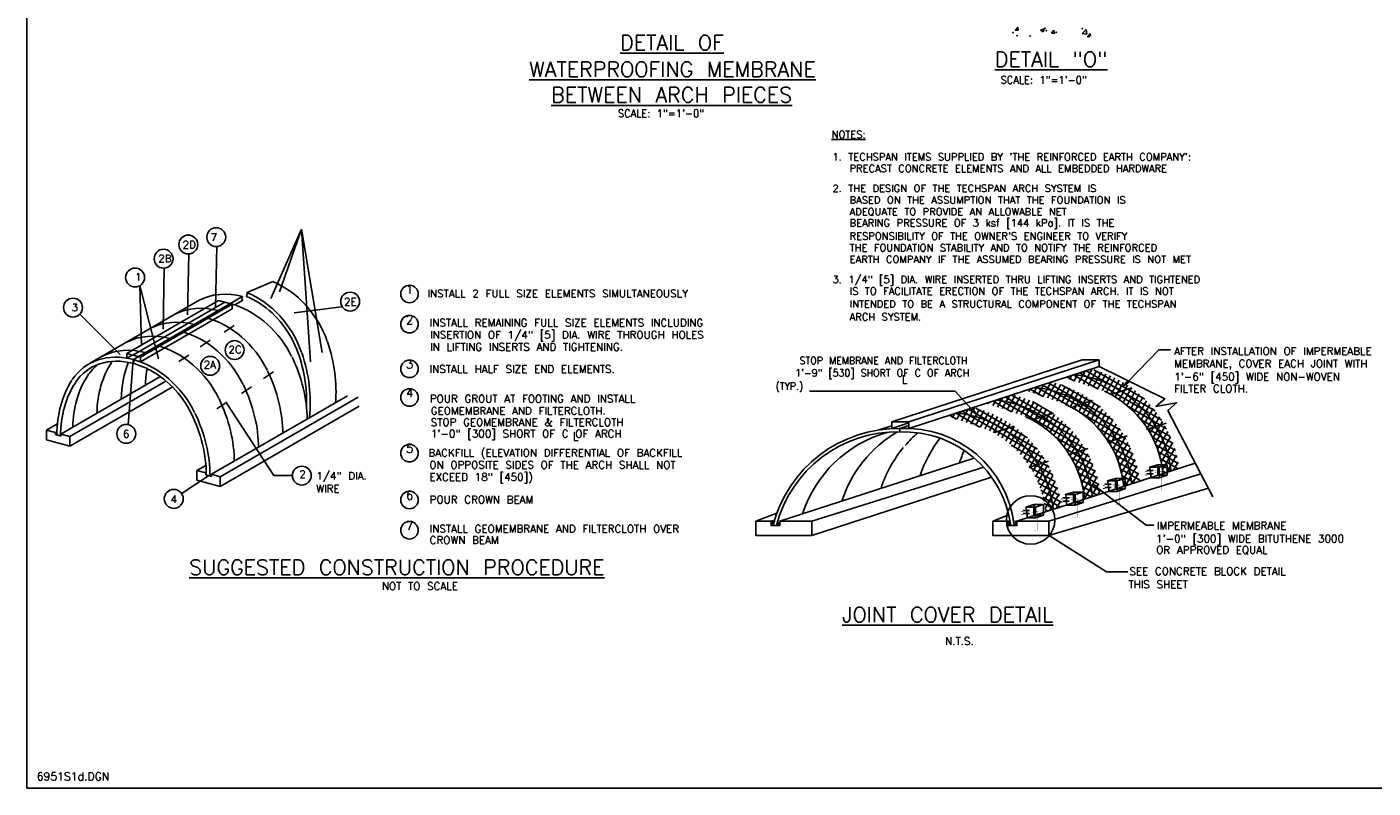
# Model space of a CAD drawing. Extents: x 18 to 372, y 0 to 250.
# Tile 1 of 11: x 18 to 241, y 0 to 126. Entities that reach past the tile are written whole.
import ezdxf
from ezdxf.enums import TextEntityAlignment as Align

# ---------------------------------------------------------------- set-up
doc = ezdxf.new("R2010")
doc.units = 0
doc.header["$MEASUREMENT"] = 0
doc.layers.get('0').update_dxf_attribs({"linetype": 'CONTINUOUS'})
for name, color, linetype in [('0010010003', 7, 'CONTINUOUS'), ('1', 7, 'CONTINUOUS'), ('BAR', 7, 'CONTINUOUS'), ('DIM', 7, 'CONTINUOUS'), ('DWG-LINES', 7, 'CONTINUOUS'), ('HATCH', 7, 'CONTINUOUS'), ('LABELS', 7, 'CONTINUOUS'), ('PLATE', 7, 'CONTINUOUS'), ('SYMBOLS', 7, 'CONTINUOUS'), ('TEXT', 7, 'CONTINUOUS')]:
    doc.layers.add(name, color=color, linetype=linetype)
doc.styles.add('TXT_SHX', font='txt.shx')

# ---------------------------------------------------------------- blocks, each defined once
blk = doc.blocks.new('BLK_LT')
at = {"layer": 'DWG-LINES', "color": 3, "linetype": 'CONTINUOUS'}
for centre in [(-4.67, 0.01), (-3.84, 0.28)]:
    blk.add_arc(centre, 4.83, 359.8877, 12.9123, dxfattribs=at)
at = {"layer": 'HATCH', "color": 7, "linetype": 'CONTINUOUS'}
for p, q in [((-0.34, 0.62), (-0.34, 0.65)), ((-0.34, 0.29), (-0.34, 0.33)), ((-0.25, 0.76), (0.4, 0.76)), ((-0.25, 0.43), (0.4, 0.43)), ((0.87, 0.27), (1.86, 0.27))]:
    blk.add_line(p, q, dxfattribs=at)
at = {"layer": 'HATCH', "color": 6, "linetype": 'CONTINUOUS'}
for p, q in [((0.04, 1.09), (0.87, 1.36)), ((0.04, 1.09), (1.06, 1.09)), ((0.16, 0), (1.03, 0)), ((0.87, 1.36), (1.86, 1.36)), ((1.03, 1.09), (1.86, 1.36)), ((1.03, 0), (1.03, 1.09)), ((1.03, 0), (1.86, 0.27)), ((1.86, 0.27), (1.86, 1.36))]:
    blk.add_line(p, q, dxfattribs=at)
at = {"layer": 'HATCH', "color": 7, "linetype": 'CONTINUOUS', "const_width": 0.0138}
for points in [[(-0.34, 0.7), (-0.34, 0.73, -0.414214), (-0.31, 0.76), (-0.29, 0.76)], [(-0.34, 0.38), (-0.34, 0.4, -0.414214), (-0.31, 0.43), (-0.29, 0.43)], [(0.42, 0.76), (0.71, 0.76, -0.414214), (0.74, 0.73), (0.74, 0.46, -0.414214), (0.71, 0.43), (0.42, 0.43)], [(0.94, 0.21), (0.94, 0.58, -0.414214), (0.97, 0.62), (1.23, 0.62, -0.414214), (1.27, 0.58), (1.27, 0.21)], [(1.08, -1.31), (0.97, -1.31, -0.414214), (0.94, -1.28), (0.94, 0.21)], [(1.27, 0.21), (1.27, -1.29, 0.414214), (1.3, -1.32), (1.38, -1.32)]]:
    blk.add_lwpolyline(points, format="xyb", dxfattribs=at)
at = {"layer": 'SYMBOLS', "color": 7, "linetype": 'CONTINUOUS', "const_width": 0.0138}
for points in [[(0.6, 0.55), (0.6, 0.56, -0.423299), (0.61, 0.58), (1.27, 0.7, -0.405186), (1.29, 0.69), (1.29, 0.67)], [(0.76, 0.55), (0.7, 0.58, -0.414214), (0.7, 0.6), (0.71, 0.62, -0.414214), (0.73, 0.62), (0.78, 0.59, -0.414214), (0.79, 0.57), (0.77, 0.56, -0.415072)], [(1.05, 0.6), (1.08, 0.68, -0.414214), (1.1, 0.68), (1.12, 0.68, -0.414214), (1.13, 0.66), (1.11, 0.58, -0.414214), (1.09, 0.58), (1.06, 0.59, -0.419574)]]:
    blk.add_lwpolyline(points, format="xyb", close=True, dxfattribs=at)
at = {"layer": 'TEXT', "color": 7, "linetype": 'CONTINUOUS'}
blk.add_line((0.87, 1.36), (0.87, 0.27), dxfattribs=at)
blk = doc.blocks.new('CR_X')
at = {"layer": 'TEXT', "color": 253, "linetype": 'CONTINUOUS'}
blk.add_circle((0, 0), 0.124, dxfattribs=at)

msp = doc.modelspace()

# ---------------------------------------------------------------- hatches: boundary and pattern name
at = {"layer": 'LABELS', "linetype": 'CONTINUOUS'}
for points in [[(200.3, 67.07), (200.06, 67.3), (199.48, 66.47)], [(174.41, 62.81), (174.11, 62.53), (175.08, 61.79)]]:
    msp.add_hatch(color=7, dxfattribs=at).paths.add_polyline_path(points)

# ---------------------------------------------------------------- linework, layer by layer
at = {"color": 7, "linetype": 'CONTINUOUS'}
for p, q in [((203.17, 43.45), (204.41, 43.45)), ((196.59, 35.71), (200.14, 35.71))]:
    msp.add_line(p, q, dxfattribs=at)
msp.add_lwpolyline([(195.42, 69.62), (206.23, 64.31), (204.78, 63.02), (208.18, 63.66), (206.72, 62.37), (214.17, 48.12)], dxfattribs=at)
at = {"color": 24, "linetype": 'CONTINUOUS'}
for centre, major_axis, ratio, start_param, end_param in [((57.43, 71.64), (6.94, -11.68), 0.767327, 1.311882, 2.356194), ((53.88, 69.08), (8.27, -10.78), 0.767327, 2.356194, 2.99896), ((53.88, 80.88), (0.008, 0.163), 0.767879, 0.063838, 3.216942), ((53.88, 80.88), (-0.008, -0.163), 0.767879, 3.153104, 3.20543), ((53.18, 69.81), (6.57, -11.06), 0.767327, 2.151618, 2.355062), ((54.57, 81.53), (-0.02, -0.159), 0.562243, 0, 3.176354), ((53.18, 69.81), (6.94, -11.68), 0.767327, 1.311882, 2.356194), ((53.18, 69.81), (6.57, -11.06), 0.767327, 1.308997, 2.148853), ((49.87, 66.76), (8.27, -10.78), 0.767327, 2.356194, 2.99896), ((51.87, 67.92), (8.27, -10.78), 0.767327, 2.296047, 2.356194), ((51.87, 67.92), (8.27, -10.78), 0.767327, 1.311882, 2.296047), ((45.86, 64.45), (8.27, -10.78), 0.767327, 2.356194, 2.99896), ((47.86, 65.61), (8.27, -10.78), 0.767327, 1.311882, 2.356194), ((41.85, 62.14), (8.27, -10.78), 0.767327, 2.356194, 2.99896), ((43.86, 63.29), (8.27, -10.78), 0.767327, 1.311882, 2.356194), ((51.04, 70.34), (11.19, -18.83), 0.767327, 0.811741, 1.306576), ((35.84, 58.67), (8.27, -10.78), 0.767327, 2.356194, 3.400507), ((35.84, 58.67), (7.83, -10.21), 0.767327, 2.357327, 3.403392), ((37.84, 59.82), (8.27, -10.78), 0.767327, 2.356194, 2.99896), ((39.85, 60.98), (8.27, -10.78), 0.767327, 1.311882, 2.356194), ((45.7, 65.87), (13.33, -17.37), 0.767327, 0.792458, 1.306576), ((46.78, 68.52), (10.82, -18.21), 0.767327, 0.862188, 1.308997), ((46.78, 68.52), (11.19, -18.83), 0.767327, 0.785398, 1.306576), ((37.84, 59.77), (7.83, -10.21), 0.767327, 3.137451, 3.403392), ((48.05, 56.72), (12.89, -16.8), 0.767327, 3.403392, 3.911344), ((52.05, 59.03), (12.89, -16.8), 0.767327, 3.561671, 3.910779), ((35.84, 58.67), (8.27, -10.78), 0.767327, 1.311882, 2.356194), ((35.84, 58.67), (7.83, -10.21), 0.767327, 2.151618, 2.355062), ((56.06, 61.34), (12.89, -16.8), 0.767327, 3.756066, 3.910641), ((35.84, 58.67), (7.83, -10.21), 0.767327, 1.308997, 2.148853), ((42.04, 53.3), (13.33, -17.37), 0.767327, 3.405813, 3.926991), ((42.04, 53.3), (12.89, -16.8), 0.767327, 3.403392, 3.926991), ((44.04, 54.4), (12.89, -16.8), 0.767327, 3.403392, 3.910005), ((41.67, 63.56), (13.33, -17.37), 0.767327, 0.785398, 1.306576), ((37.66, 61.25), (13.33, -17.37), 0.767327, 0.785398, 1.306576), ((33.65, 58.94), (13.33, -17.37), 0.767327, 0.785398, 1.306576), ((29.65, 56.62), (12.89, -16.8), 0.767327, 0.785398, 1.308997), ((29.65, 56.62), (13.33, -17.37), 0.767327, 0.785398, 1.306576), ((44.04, 54.4), (12.89, -16.8), 0.767327, 3.910005, 3.911909)]:
    msp.add_ellipse(centre, major_axis=major_axis, ratio=ratio, start_param=start_param, end_param=end_param, dxfattribs=at)
msp.add_ellipse((35.84, 70.47), major_axis=(-0.002, -0.16), ratio=0.562243, dxfattribs=at)
at = {"layer": '0010010003', "color": 7, "linetype": 'CONTINUOUS'}
for p, q in [((34.75, 71.81), (34.75, 71.01)), ((37.01, 71.2), (34.75, 71.81)), ((34.75, 71.01), (35.69, 71.55)), ((37.01, 70.4), (37.01, 71.2)), ((35.84, 70.78), (35.84, 70.62)), ((35.84, 70.33), (35.84, 70.15))]:
    msp.add_line(p, q, dxfattribs=at)
at = {"layer": '1', "color": 7, "linetype": 'CONTINUOUS'}
for p, q in [((18.25, 250.04), (18.25, 0)), ((18.25, 0), (372.26, 0))]:
    msp.add_line(p, q, dxfattribs=at)
at = {"layer": 'BAR', "color": 7, "linetype": 'CONTINUOUS'}
for p, q in [((181.78, 44.07), (211.28, 53.65)), ((187.1, 44.07), (212.19, 51.92)), ((187.1, 41.72), (213.43, 49.55)), ((177.85, 44.07), (180.47, 45.12))]:
    msp.add_line(p, q, dxfattribs=at)
msp.add_lwpolyline([(180.36, 44.07), (180.36, 43.36), (181.78, 43.36), (181.78, 44.07), (187.1, 44.07), (187.1, 41.72), (177.85, 41.72), (177.85, 44.07)], close=True, dxfattribs=at)
at = {"layer": 'DIM', "color": 7, "linetype": 'CONTINUOUS'}
for p, q in [((161.16, 60.52), (192.61, 70.74)), ((163.97, 60.52), (195.42, 70.74)), ((192.61, 70.74), (195.42, 70.74)), ((197.55, 65.07), (200.79, 66.13)), ((191.07, 62.97), (194.31, 64.02)), ((161.16, 60.52), (163.97, 60.52)), ((161.16, 60.52), (161.16, 59.4)), ((161.16, 59.4), (163.97, 60.31)), ((163.97, 60.52), (163.97, 59.4)), ((184.59, 60.87), (187.83, 61.92)), ((203.24, 59.25), (206.47, 60.3)), ((178.11, 58.76), (181.35, 59.81)), ((196.76, 57.14), (200, 58.2)), ((190.28, 55.04), (193.52, 56.09)), ((183.8, 52.93), (187.04, 53.99)), ((180.36, 44.07), (180.66, 44.17))]:
    msp.add_line(p, q, dxfattribs=at)
at = {"layer": 'DIM', "color": 7, "linetype": 'CONTINUOUS', "const_width": 0.00984}
for points in [[(197.44, 65.07, 1), (197.65, 65.07, 1)], [(200.68, 66.13, 1), (200.89, 66.13, 1)], [(190.96, 62.97, 1), (191.18, 62.97, 1)], [(194.2, 64.02, 1), (194.42, 64.02, 1)], [(184.49, 60.87, 1), (184.7, 60.87, 1)], [(187.72, 61.92, 1), (187.94, 61.92, 1)], [(206.37, 60.3, 1), (206.58, 60.3, 1)], [(178.01, 58.76, 1), (178.22, 58.76, 1)], [(181.25, 59.81, 1), (181.46, 59.81, 1)], [(199.89, 58.2, 1), (200.1, 58.2, 1)], [(203.13, 59.25, 1), (203.34, 59.25, 1)], [(193.41, 56.09, 1), (193.63, 56.09, 1)], [(196.65, 57.14, 1), (196.86, 57.14, 1)], [(186.93, 53.99, 1), (187.15, 53.99, 1)], [(190.17, 55.04, 1), (190.39, 55.04, 1)], [(183.7, 52.93, 1), (183.91, 52.93, 1)]]:
    msp.add_lwpolyline(points, format="xyb", close=True, dxfattribs=at)
at = {"layer": 'DIM', "color": 7, "linetype": 'CONTINUOUS'}
for centre, radius, start, end in [((169.93, 44.08), 18.01, 6.2208, 83.6005), ((191.91, 47.37), 20.6, 155.9037, 162.061)]:
    msp.add_arc(centre, radius, start, end, dxfattribs=at)
at = {"layer": 'DWG-LINES', "color": 7, "linetype": 'CONTINUOUS'}
for p, q in [((181.53, 125.22), (181.93, 125.7)), ((181.53, 125.22), (182.03, 125.18)), ((182.03, 125.18), (181.93, 125.7)), ((185.7, 125.19), (186.29, 125.41)), ((185.7, 125.19), (186.12, 124.91)), ((186.12, 124.91), (186.29, 125.41)), ((187.51, 124.7), (187.91, 125.18)), ((187.51, 124.7), (188.01, 124.65)), ((188.01, 124.65), (187.91, 125.18)), ((192.59, 124.63), (193.24, 125.31)), ((192.59, 124.63), (193.33, 124.52)), ((193.33, 124.52), (193.24, 125.31)), ((193.49, 124.17), (193.89, 124.65)), ((193.97, 124.19), (193.89, 124.65)), ((193.49, 124.17), (193.84, 124.14)), ((54.61, 81.84), (58.86, 83.67)), ((28.58, 70.11), (46.81, 80.63)), ((34.75, 71.81), (49.92, 80.56)), ((35.77, 71.53), (50.94, 80.29)), ((35.84, 70.78), (53.88, 81.19)), ((52.18, 79.96), (49.92, 80.56)), ((52.58, 79.82), (53.88, 80.57)), ((53.88, 81.04), (53.88, 81.19)), ((53.88, 80.72), (53.88, 80.57)), ((54.55, 81.38), (54.53, 81.22)), ((54.61, 81.84), (54.59, 81.68)), ((37.01, 71.2), (52.18, 79.96)), ((37.01, 70.4), (52.18, 79.16)), ((52.18, 79.16), (52.18, 79.96)), ((50.82, 75.31), (52.46, 76.41)), ((46.87, 72.89), (48.51, 73.99)), ((43.35, 70.44), (44.99, 71.54)), ((195.42, 69.62), (195.42, 70.74)), ((25.35, 58.09), (41.18, 67.23)), ((25.81, 59.61), (40.23, 67.94)), ((57.35, 67.68), (58.99, 68.78)), ((25.35, 56.49), (42.23, 66.24)), ((48.73, 51.83), (71.19, 64.8)), ((50.2, 51.44), (73, 64.6)), ((53.72, 65.2), (55.36, 66.3)), ((49.64, 62.65), (51.28, 63.75)), ((50.2, 49.83), (73.13, 63.07)), ((21.48, 59.13), (23.18, 60.11)), ((21.48, 59.13), (22.96, 58.74)), ((21.48, 59.13), (21.48, 57.53)), ((22.96, 58.39), (22.96, 58.74)), ((23.87, 58.15), (22.96, 58.39)), ((23.8, 58.19), (23.18, 58.36)), ((23.87, 58.49), (25.81, 59.61)), ((25.35, 58.09), (23.87, 58.49)), ((23.87, 58.49), (23.87, 58.15)), ((25.35, 58.09), (25.35, 56.49)), ((159.01, 59.17), (161.16, 59.86)), ((162.48, 59.4), (163.97, 59.88)), ((162.48, 58.83), (162.48, 59.4)), ((25.35, 56.49), (21.48, 57.53)), ((142.62, 44.07), (174.76, 54.51)), ((46.33, 52.47), (47.78, 53.31)), ((46.33, 52.47), (47.81, 52.08)), ((46.33, 52.47), (46.33, 50.87)), ((47.81, 52.08), (47.81, 51.73)), ((47.81, 51.73), (48.73, 51.49)), ((48.5, 51.57), (47.88, 51.74)), ((50.2, 51.44), (48.73, 51.83)), ((48.73, 51.49), (48.73, 51.83)), ((50.2, 51.44), (50.2, 49.83)), ((147.94, 44.07), (176.32, 52.99)), ((147.94, 41.72), (177.44, 51.31)), ((46.33, 50.87), (50.2, 49.83)), ((138.69, 44.07), (142.14, 45.39)), ((141.2, 44.07), (141.76, 44.25))]:
    msp.add_line(p, q, dxfattribs=at)
for points, const_width in [([(194.1, 69.19, -0.309504), (208.59, 52.78), (205.94, 51.92)], 0.0138), ([(187.62, 67.08, -0.309504), (202.11, 50.68), (199.46, 49.81)], 0.0138), ([(205.94, 51.92, 0.269238), (196.26, 65.55), (189.74, 67.77)], 0.0138), ([(181.14, 64.98, -0.309504), (195.63, 48.57), (192.98, 47.71)], 0.00984), ([(199.46, 49.81, 0.269238), (189.78, 63.45), (183.26, 65.67)], 0.0138), ([(174.66, 62.87, -0.309504), (189.15, 46.47), (186.51, 45.61)], 0.0138), ([(192.98, 47.71, 0.269238), (183.3, 61.34), (176.78, 63.56)], 0.0138), ([(186.51, 45.61, 0.269238), (176.83, 59.24), (170.31, 61.46)], 0.0138)]:
    msp.add_lwpolyline(points, format="xyb", dxfattribs=dict(at, const_width=const_width))
for points in [[(141.2, 44.07), (141.2, 43.36), (142.62, 43.36), (142.62, 44.07), (147.94, 44.07), (147.94, 41.72), (138.69, 41.72), (138.69, 44.07)], [(141.35, 43.87), (141.46, 43.95), (141.55, 43.89)], [(141.35, 43.52), (141.46, 43.62), (141.37, 43.64)], [(142.21, 43.51), (142.33, 43.57), (142.38, 43.49)], [(142.3, 43.74), (142.35, 43.82), (142.44, 43.81)]]:
    msp.add_lwpolyline(points, close=True, dxfattribs=at)
at = {"layer": 'DWG-LINES', "color": 7, "linetype": 'CONTINUOUS', "const_width": 0.00984}
for points in [[(141.32, 43.94, 1), (141.34, 43.94, 1)], [(141.33, 43.68, 1), (141.34, 43.68, 1)], [(141.44, 43.46, 1), (141.45, 43.46, 1)], [(141.46, 43.81, 1), (141.47, 43.81, 1)], [(141.47, 43.7, 1), (141.49, 43.7, 1)], [(141.51, 43.98, 1), (141.52, 43.98, 1)], [(141.62, 44.08, 1), (141.63, 44.08, 1)], [(142.32, 43.67, 1), (142.33, 43.67, 1)], [(142.32, 43.58, 1), (142.33, 43.58, 1)], [(142.37, 43.9, 1), (142.38, 43.9, 1)], [(142.43, 44.08, 1), (142.44, 44.08, 1)], [(142.44, 43.81, 1), (142.45, 43.81, 1)], [(142.46, 43.65, 1), (142.48, 43.65, 1)], [(142.46, 43.5, 1), (142.48, 43.5, 1)], [(142.53, 43.99, 1), (142.54, 43.99, 1)]]:
    msp.add_lwpolyline(points, format="xyb", close=True, dxfattribs=at)
at = {"layer": 'DWG-LINES', "color": 7, "linetype": 'CONTINUOUS'}
for centre, radius, start, end in [((189.36, 50.4), 18.01, 6.2208, 83.6005), ((182.88, 48.29), 18.01, 6.2208, 83.6005), ((176.4, 46.19), 18.01, 6.2208, 83.6005), ((162.15, 38.1), 21.29, 89.1037, 165.7071), ((162.03, 38.24), 20.6, 88.7448, 165.5912), ((165.99, 38.95), 20.6, 105.8923, 162.061), ((172.47, 41.06), 20.6, 120.3536, 162.061), ((163.45, 41.41), 18.01, 6.2208, 93.0752), ((163.12, 41.02), 17.82, 7.5605, 92.0465), ((178.95, 43.16), 20.6, 131.075, 139.2094), ((178.95, 43.16), 20.6, 140.61, 162.061), ((185.43, 45.27), 20.6, 142.4882, 162.061)]:
    msp.add_arc(centre, radius, start, end, dxfattribs=at)
for p in [(181.17, 124.8), (186.43, 125.5), (186.67, 125.11), (188.31, 124.86), (192.59, 125.44), (181.81, 124.27), (183.98, 124.23), (193.53, 124.11)]:
    msp.add_point(p, dxfattribs=at)
at = {"layer": 'HATCH', "color": 7, "linetype": 'CONTINUOUS'}
for p, q in [((192.78, 66.74), (194.18, 69.16)), ((194.53, 69.07), (202.94, 64.22)), ((186.07, 64.71), (187.4, 67.01)), ((186.84, 64.45), (188.26, 66.91)), ((187.08, 66.91), (197.7, 60.78)), ((190.15, 67.9), (191.31, 67.24)), ((190.47, 67.52), (190.81, 68.12)), ((191.18, 68.24), (195.21, 65.91)), ((191.24, 67.26), (191.95, 68.49)), ((192.01, 67), (193.08, 68.86)), ((192.2, 68.57), (205.73, 60.76)), ((193.22, 68.9), (204.64, 62.31)), ((193.55, 66.47), (194.98, 68.94)), ((194.33, 66.21), (195.76, 68.69)), ((195.1, 65.95), (196.52, 68.4)), ((195.87, 65.68), (197.26, 68.09)), ((196.62, 65.38), (197.99, 67.75)), ((197.33, 65.02), (198.69, 67.38)), ((198.03, 64.62), (199.39, 66.98)), ((179.36, 62.68), (180.58, 64.79)), ((179.91, 64.58), (192.11, 57.54)), ((180.13, 62.42), (181.54, 64.87)), ((180.9, 62.16), (182.33, 64.64)), ((180.94, 64.91), (190.68, 59.28)), ((183.75, 65.5), (183.99, 65.9)), ((184.01, 65.91), (186.11, 64.7)), ((184.53, 65.24), (185.12, 66.27)), ((185.03, 66.24), (190.3, 63.2)), ((185.3, 64.97), (186.26, 66.64)), ((186.06, 66.57), (198.94, 59.14)), ((187.61, 64.18), (189.04, 66.66)), ((188.39, 63.92), (189.81, 66.39)), ((189.16, 63.66), (190.56, 66.08)), ((189.19, 66.61), (195.59, 62.92)), ((189.92, 63.38), (191.29, 65.75)), ((190.64, 63.03), (192, 65.39)), ((191.34, 62.64), (192.7, 65)), ((192.02, 62.21), (193.38, 64.58)), ((198.7, 64.18), (200.06, 66.55)), ((199.35, 63.72), (200.72, 66.09)), ((199.99, 63.22), (201.37, 65.6)), ((200.6, 62.68), (201.99, 65.09)), ((201.2, 62.11), (202.6, 64.54)), ((172.65, 60.66), (173.75, 62.58)), ((173.42, 60.4), (174.82, 62.83)), ((173.77, 62.58), (185.23, 55.97)), ((174.19, 60.13), (175.62, 62.6)), ((174.96, 59.87), (176.39, 62.35)), ((175.04, 62.77), (183.55, 57.86)), ((176.84, 63.58), (177.01, 63.48)), ((177.04, 63.47), (177.16, 63.68)), ((177.81, 63.21), (178.3, 64.05)), ((177.87, 63.91), (180.91, 62.16)), ((178.59, 62.95), (179.44, 64.42)), ((178.89, 64.25), (193.08, 56.05)), ((181.67, 61.9), (183.1, 64.37)), ((182.45, 61.63), (183.86, 64.07)), ((183.22, 61.37), (184.59, 63.75)), ((183.95, 61.03), (185.31, 63.4)), ((184.39, 63.84), (187.7, 61.93)), ((184.65, 60.65), (186.01, 63.01)), ((185.34, 60.24), (186.7, 62.6)), ((192.68, 61.76), (194.05, 64.13)), ((193.32, 61.27), (194.7, 63.65)), ((193.94, 60.74), (195.33, 63.14)), ((194.54, 60.18), (195.94, 62.61)), ((200.23, 63.01), (206.53, 59.37)), ((201.77, 61.5), (203.19, 63.97)), ((202.32, 60.85), (203.76, 63.36)), ((202.85, 60.17), (204.32, 62.71)), ((170.33, 61.45), (170.34, 61.47)), ((170.7, 61.58), (171.81, 60.94)), ((171.1, 61.18), (171.48, 61.84)), ((171.72, 61.92), (175.7, 59.62)), ((171.87, 60.92), (172.62, 62.21)), ((172.75, 62.25), (186.32, 54.42)), ((175.74, 59.61), (177.15, 62.06)), ((176.51, 59.35), (177.89, 61.75)), ((177.25, 59.04), (178.62, 61.4)), ((177.96, 58.67), (179.32, 61.03)), ((178.65, 58.26), (180.02, 60.62)), ((179.33, 57.83), (180.69, 60.19)), ((186, 59.79), (187.37, 62.16)), ((186.65, 59.31), (188.02, 61.69)), ((187.28, 58.8), (188.66, 61.2)), ((187.88, 58.25), (189.28, 60.67)), ((188.47, 57.66), (189.88, 60.11)), ((192.08, 62.17), (199.82, 57.71)), ((195.12, 59.58), (196.54, 62.04)), ((195.68, 58.95), (197.11, 61.44)), ((196.21, 58.27), (197.67, 60.81)), ((196.72, 57.55), (198.21, 60.14)), ((202.28, 60.9), (207.14, 58.1)), ((203.35, 59.43), (204.85, 62.04)), ((203.82, 58.65), (205.36, 61.32)), ((204.26, 57.82), (205.85, 60.57)), ((179.98, 57.36), (181.35, 59.73)), ((180.61, 56.85), (181.99, 59.24)), ((181.22, 56.32), (182.62, 58.73)), ((181.82, 55.74), (183.22, 58.18)), ((188.18, 57.96), (193.8, 54.71)), ((189.03, 57.04), (190.46, 59.52)), ((189.57, 56.38), (191.03, 58.9)), ((190.09, 55.67), (191.57, 58.24)), ((195.29, 59.4), (200.48, 56.4)), ((197.2, 56.79), (198.73, 59.44)), ((197.65, 55.98), (199.23, 58.7)), ((198.08, 55.1), (199.7, 57.92)), ((203.42, 59.32), (207.61, 56.9)), ((204.2, 57.95), (207.98, 55.77)), ((204.67, 56.93), (206.31, 59.78)), ((205.05, 55.98), (206.75, 58.93)), ((205.38, 54.95), (207.16, 58.04)), ((180.86, 56.64), (187.11, 53.03)), ((182.39, 55.13), (183.81, 57.6)), ((182.93, 54.48), (184.38, 56.99)), ((183.46, 53.79), (184.93, 56.34)), ((183.96, 53.05), (185.46, 55.66)), ((189.77, 56.12), (194.36, 53.47)), ((190.58, 54.92), (192.1, 57.55)), ((191.04, 54.12), (192.6, 56.82)), ((191.47, 53.27), (193.08, 56.05)), ((196.62, 57.71), (200.99, 55.18)), ((197.49, 56.28), (201.39, 54.03)), ((198.46, 54.17), (200.15, 57.09)), ((198.8, 53.17), (200.56, 56.21)), ((204.78, 56.69), (208.26, 54.68)), ((205.65, 53.83), (207.54, 57.1)), ((205.86, 52.6), (207.88, 56.09)), ((182.87, 54.56), (187.72, 51.76)), ((184.43, 52.27), (185.97, 54.94)), ((184.87, 51.43), (186.46, 54.19)), ((185.28, 50.53), (186.92, 53.39)), ((190.76, 54.62), (194.79, 52.29)), ((191.87, 52.36), (193.54, 55.24)), ((192.23, 51.37), (193.96, 54.38)), ((192.54, 50.31), (194.36, 53.47)), ((198.13, 54.99), (201.69, 52.93)), ((198.6, 53.79), (201.92, 51.87)), ((199.1, 52.07), (200.95, 55.29)), ((199.33, 50.88), (201.3, 54.3)), ((205.2, 55.52), (208.46, 53.64)), ((205.52, 54.41), (208.44, 52.73)), ((206.5, 52.1), (208.18, 55)), ((207.64, 52.47), (208.43, 53.83)), ((184, 52.98), (188.18, 50.57)), ((184.78, 51.61), (188.55, 49.43)), ((185.65, 49.57), (187.36, 52.54)), ((185.97, 48.54), (187.76, 51.65)), ((191.46, 53.29), (195.13, 51.18)), ((191.98, 52.07), (195.38, 50.11)), ((192.79, 49.15), (194.72, 52.5)), ((192.97, 47.86), (195.05, 51.46)), ((198.95, 52.67), (202.09, 50.85)), ((199.2, 51.6), (201.27, 50.4)), ((199.68, 49.89), (201.62, 53.24)), ((200.82, 50.26), (201.88, 52.09)), ((205.74, 53.36), (207.41, 52.4)), ((205.9, 52.35), (206.39, 52.06)), ((185.35, 50.35), (188.83, 48.35)), ((185.78, 49.19), (189.03, 47.31)), ((186.24, 47.41), (188.14, 50.69)), ((186.45, 46.16), (188.48, 49.68)), ((192.37, 50.92), (195.56, 49.08)), ((192.65, 49.83), (195.13, 48.41)), ((194, 48.04), (195.33, 50.34)), ((195.13, 48.41), (195.55, 49.14)), ((199.38, 50.57), (200.24, 50.07)), ((201.96, 50.62), (202.09, 50.85)), ((186.09, 48.08), (188.98, 46.41)), ((186.31, 47.03), (187.96, 46.08)), ((187.17, 45.82), (188.77, 48.59)), ((188.31, 46.19), (189.01, 47.41)), ((192.85, 48.8), (194.1, 48.07)), ((192.98, 47.8), (193.08, 47.74)), ((186.46, 46.02), (186.94, 45.74))]:
    msp.add_line(p, q, dxfattribs=at)
at = {"layer": 'LABELS', "color": 7, "linetype": 'CONTINUOUS'}
for p, q in [((200.18, 67.19), (205.27, 72.42)), ((205.27, 72.42), (207.17, 72.42)), ((163.97, 59.4), (195.42, 69.62)), ((171.58, 65.56), (147.56, 65.56)), ((174.26, 62.67), (171.58, 65.56)), ((194.95, 49.69), (203.17, 43.45)), ((187.12, 41.7), (196.59, 35.71))]:
    msp.add_line(p, q, dxfattribs=at)
for points in [[(200.3, 67.07), (200.06, 67.3), (199.48, 66.47)], [(174.41, 62.81), (174.11, 62.53), (175.08, 61.79)], [(194.86, 49.58), (195.04, 49.8), (194.27, 50.21)]]:
    msp.add_lwpolyline(points, close=True, dxfattribs=at)
at = {"layer": 'PLATE', "color": 7, "linetype": 'CONTINUOUS'}
for centre in [(189.36, 50.4), (182.88, 48.29), (176.4, 46.19)]:
    msp.add_arc(centre, 16.65, 5.2414, 65.5169, dxfattribs=at)
at = {"layer": 'TEXT', "color": 7, "linetype": 'CONTINUOUS'}
for p, q in [((58.52, 80.89), (63.63, 92.3)), ((63.63, 92.3), (59.98, 81.97)), ((63.63, 92.3), (67.01, 71.98)), ((63.63, 92.3), (65.11, 70.42)), ((49.63, 89.52), (49.41, 79.41)), ((45.01, 88.31), (44.79, 78.2)), ((40.95, 85.93), (40.75, 75.8)), ((40, 70.92), (36.92, 83)), ((36.92, 83), (37.16, 73.11)), ((33.65, 71.62), (27.01, 78.31)), ((70.2, 79.51), (62.39, 78.51)), ((34.96, 60.03), (35.72, 70)), ((59.03, 51.62), (51.14, 63.67)), ((43.71, 48.59), (48.25, 51.56)), ((62.01, 51.62), (59.03, 51.62))]:
    msp.add_line(p, q, dxfattribs=at)
at = {"layer": 'TEXT', "color": 7, "linetype": 'CONTINUOUS', "const_width": 0.00984}
for points in [[(180.41, 43.51, 1), (180.42, 43.51, 1)], [(180.52, 43.89, 1), (180.53, 43.89, 1)], [(180.53, 43.63, 1), (180.54, 43.63, 1)], [(180.53, 43.7, 1), (180.55, 43.7, 1)], [(180.58, 44.04, 1), (180.6, 44.04, 1)], [(180.65, 43.5, 1), (180.66, 43.5, 1)], [(180.67, 43.73, 1), (180.69, 43.73, 1)], [(181.33, 44.1, 1), (181.34, 44.1, 1)], [(181.35, 43.95, 1), (181.37, 43.95, 1)], [(181.38, 43.68, 1), (181.39, 43.68, 1)], [(181.48, 43.94, 1), (181.49, 43.94, 1)], [(181.49, 43.51, 1), (181.5, 43.51, 1)], [(181.51, 43.77, 1), (181.52, 43.77, 1)], [(181.61, 44.03, 1), (181.62, 44.03, 1)], [(181.63, 43.64, 1), (181.65, 43.64, 1)], [(181.7, 43.88, 1), (181.71, 43.88, 1)], [(181.73, 43.48, 1), (181.75, 43.48, 1)]]:
    msp.add_lwpolyline(points, format="xyb", close=True, dxfattribs=at)
at = {"layer": 'TEXT', "color": 7, "linetype": 'CONTINUOUS'}
for points in [[(180.45, 43.75), (180.51, 43.82), (180.55, 43.76)], [(180.52, 43.53), (180.6, 43.57), (180.65, 43.5)], [(180.57, 43.95), (180.65, 44.01), (180.64, 43.94)], [(181.33, 44.14), (181.29, 44.21), (181.28, 44.13)], [(181.45, 43.72), (181.51, 43.81), (181.57, 43.77)], [(181.57, 43.99), (181.55, 44.06), (181.64, 44.05)], [(181.57, 43.48), (181.61, 43.54), (181.67, 43.48)]]:
    msp.add_lwpolyline(points, close=True, dxfattribs=at)
for centre, radius in [((44.91, 89.79), 1.56), ((49.53, 91.01), 1.56), ((40.83, 87.45), 1.56), ((36.12, 84.34), 1.56), ((25.86, 79.37), 1.56), ((71.65, 80.36), 1.56), ((52.56, 72.36), 1.56), ((48.53, 69.76), 1.56), ((34.66, 58.51), 1.56), ((63.66, 51.62), 1.56), ((42.51, 47.77), 1.56), ((184.07, 44.29), 4)]:
    msp.add_circle(centre, radius, dxfattribs=at)

# ---------------------------------------------------------------- block references
at = {"layer": 'HATCH', "linetype": 'CONTINUOUS', "xscale": 1.6, "yscale": 1.6, "zscale": 1.6}
for p in [(203.67, 51.24), (196.72, 48.99), (183.23, 44.65), (189.78, 46.73)]:
    msp.add_blockref('BLK_LT', p, dxfattribs=at)
at = {"layer": 'TEXT', "linetype": 'CONTINUOUS', "xscale": 11.662, "yscale": 11.662, "zscale": 11.662}
for p in [(81.45, 81.62), (81.45, 76.63), (81.45, 69.25), (81.45, 64.53), (81.45, 55.33), (81.45, 47.58), (81.45, 42.59)]:
    msp.add_blockref('CR_X', p, dxfattribs=at)

# ---------------------------------------------------------------- texts
at = {"layer": '1', "color": 7, "linetype": 'CONTINUOUS', "style": 'TXT_SHX'}
msp.add_text('6951S1d.DGN', height=1.3154, dxfattribs=at).set_placement((25.86, 1.27), align=Align.CENTER)
at = {"layer": 'DWG-LINES', "color": 7, "linetype": 'CONTINUOUS', "style": 'TXT_SHX'}
for s, p in [('%%uDETAIL OF', (116.26, 121.89)), ('%%uDETAIL "O"', (178.16, 119.14)), ('%%uWATERPROOFING MEMBRANE', (101.24, 117.49)), ('%%uBETWEEN ARCH PIECES', (104.87, 113.27))]:
    msp.add_text(s, height=2.4999, dxfattribs=at).set_placement(p)
at = {"layer": 'LABELS', "color": 7, "linetype": 'CONTINUOUS', "style": 'TXT_SHX', "width": 0.95}
for height, p in [(1.38, (162.77, 66.82)), (1.43, (108.41, 57.42))]:
    msp.add_text('L', height=height, dxfattribs=at).set_placement(p)
at = {"layer": 'TEXT', "color": 7, "linetype": 'CONTINUOUS', "style": 'TXT_SHX', "width": 0.95}
for p in [(179.11, 116.36), (115.9, 110.83)]:
    msp.add_text('SCALE: 1"=1\'-0"', height=1.2499, dxfattribs=at).set_placement(p)
at = {"layer": 'TEXT', "color": 7, "linetype": 'CONTINUOUS', "style": 'TXT_SHX'}
for s, height, p in [('%%uNOTES:', 1.2, (151.19, 107.38)), ("1. TECHSPAN ITEMS SUPPLIED BY 'THE REINFORCED EARTH COMPANY':", 1.2, (151.34, 103.67)), (' PRECAST CONCRETE ELEMENTS AND ALL EMBEDDED HARDWARE', 1.2, (153.08, 101.75)), ('2. THE DESIGN OF THE TECHSPAN ARCH SYSTEM IS', 1.2, (151.34, 98.47)), ('ADEQUATE TO PROVIDE AN ALLOWABLE NET', 1.2, (154.17, 94.62)), ('BASED ON THE ASSUMPTION THAT THE FOUNDATION IS', 1.2, (154.17, 96.54)), ('BEARING PRESSURE OF 3 ksf [144 kPa]. IT IS THE', 1.2, (154.17, 92.77)), ('7', 1.25, (48.6, 90.36)), ("RESPONSIBILITY OF THE OWNER'S ENGINEER TO VERIFY", 1.2, (154.17, 90.58)), ('2D', 1.252, (43.97, 89.14)), ('THE FOUNDATION STABILITY AND TO NOTIFY THE REINFORCED', 1.2, (154.17, 88.66)), ('2B', 1.252, (39.94, 86.86)), ('EARTH COMPANY IF THE ASSUMED BEARING PRESSURE IS NOT MET', 1.2, (154.17, 86.74)), ('1', 1.25, (36.12, 83.82)), ('3. 1/4" [5] DIA. WIRE INSERTED THRU LIFTING INSERTS AND TIGHTENED', 1.2, (151.34, 83.42)), ('INSTALL 2 FULL SIZE ELEMENTS SIMULTANEOUSLY', 1.2494, (84.41, 81.07)), ('IS TO FACILITATE ERECTION OF THE TECHSPAN ARCH. IT IS NOT', 1.2, (154.17, 81.5)), ('2E', 1.252, (70.64, 79.73)), ('INTENDED TO BE A STRUCTURAL COMPONENT OF THE TECHSPAN', 1.2, (154.17, 79.36)), ('3', 1.25, (25.61, 78.77)), ('ARCH SYSTEM.', 1.2, (154.17, 77.23)), ('INSTALL REMAINING FULL SIZE ELEMENTS INCLUDING', 1.2494, (84.79, 76.25)), ('INSERTION OF 1/4" [5] DIA. WIRE THROUGH HOLES', 1.2494, (84.85, 74.25)), ('IN LIFTING INSERTS AND TIGHTENING.', 1.2494, (84.85, 72.25)), ('2C', 1.252, (51.54, 71.83)), ('AFTER INSTALLATION OF IMPERMEABLE', 1.2494, (207.78, 71.55)), ('2A', 1.252, (47.43, 69.32)), ('INSTALL HALF SIZE END ELEMENTS.', 1.2494, (84.77, 68.59)), ('MEMBRANE, COVER EACH JOINT WITH', 1.2494, (207.78, 69.5)), ('1\'-6" [450] WIDE NON-WOVEN', 1.2494, (207.78, 67.33)), ('POUR GROUT AT FOOTING AND INSTALL', 1.2494, (84.82, 63.69)), ('FILTER CLOTH.', 1.2494, (207.78, 65.36)), ('GEOMEMBRANE AND FILTERCLOTH.', 1.2494, (84.97, 61.69)), ('STOP GEOMEMBRANE & FILTERCLOTH', 1.2494, (84.97, 59.8)), ('6', 1.25, (34.12, 57.88)), ('1\'-0" [300] SHORT OF C OF ARCH', 1.2494, (84.97, 57.92)), ('BACKFILL (ELEVATION DIFFERENTIAL OF BACKFILL', 1.2494, (84.59, 54.76)), ('ON OPPOSITE SIDES OF THE ARCH SHALL NOT', 1.2494, (84.74, 52.76)), ('2', 1.25, (63.26, 51.23)), ('1/4" DIA.', 1.249, (66.06, 50.96)), ('EXCEED 18" [450])', 1.2494, (84.74, 50.76)), ('WIRE', 1.249, (66.06, 48.85)), ('4', 1.25, (41.97, 47.1)), ('POUR CROWN BEAM', 1.2494, (84.79, 47.03)), ('INSTALL GEOMEMBRANE AND FILTERCLOTH OVER', 1.2494, (84.79, 42.21)), ('IMPERMEABLE MEMBRANE', 1.2494, (204.92, 42.74)), ('CROWN BEAM', 1.249, (84.79, 40.34)), ('1\'-0" [300] WIDE BITUTHENE 3000', 1.2494, (204.77, 40.58)), ('OR APPROVED EQUAL', 1.2494, (204.82, 38.72)), ('%%uSUGGESTED CONSTRUCTION PROCEDURE', 2.4989, (45.07, 35.22)), ('SEE CONCRETE BLOCK DETAIL', 1.2494, (200.39, 35.19)), ('NOT TO SCALE', 1.2494, (76.89, 32.74)), ('THIS SHEET', 1.249, (200.23, 33.03)), ('%%uJOINT COVER DETAIL', 2.4999, (152.92, 27.4))]:
    msp.add_text(s, height=height, dxfattribs=at).set_placement(p)
at = {"layer": 'TEXT', "color": 7, "linetype": 'CONTINUOUS', "style": 'TXT_SHX', "width": 0.95}
for s, p in [('1', (81.47, 81.65)), ('2', (81.47, 76.66)), ('3', (81.47, 69.29)), ('4', (81.47, 64.57)), ('5', (81.47, 55.37)), ('6', (81.47, 47.62)), ('7', (81.47, 42.63))]:
    msp.add_text(s, height=1.46, dxfattribs=at).set_placement(p, align=Align.CENTER)
for s, p in [('STOP MEMBRANE AND FILTERCLOTH', (173.62, 70.02)), ('1\'-9" [530] SHORT OF C OF ARCH', (173.93, 67.99)), ('(TYP.)', (146.48, 65.79))]:
    msp.add_text(s, height=1.2, dxfattribs=at).set_placement(p, align=Align.RIGHT)
at = {"layer": 'TEXT', "color": 7, "linetype": 'CONTINUOUS', "style": 'TXT_SHX'}
msp.add_text('N.T.S.', height=1.249, dxfattribs=at).set_placement((172.3, 23.66), align=Align.CENTER)

doc.saveas('drawing.dxf')
